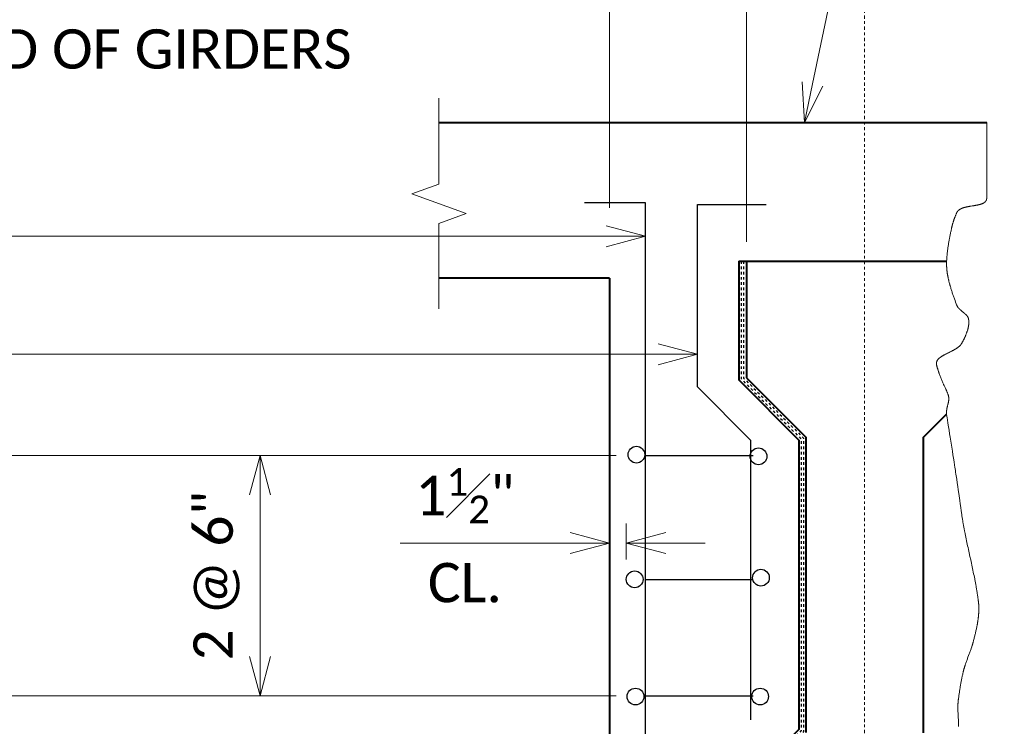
# Model space of a CAD drawing. Extents: x 23 to 941, y 7 to 454.
# Tile 12 of 16: x 268 to 305, y 209 to 236. Entities that reach past the tile are written whole.
import ezdxf
from ezdxf import colors
from ezdxf.entities.mleader import LeaderData, LeaderLine
from ezdxf.enums import TextEntityAlignment as Align
from ezdxf.math import Vec2, Vec3

# ---------------------------------------------------------------- set-up
doc = ezdxf.new("R2010")
doc.units = 0
doc.header["$MEASUREMENT"] = 0
doc.linetypes.add('Wisdot2', pattern=[0.125, 0.0625, -0.0625])
doc.linetypes.add('Wisdot4', pattern=[0.28125, 0.125, -0.0625, 0.03125, -0.0625])
for name, color, linetype, lineweight in [('B_ANNO_BREAK', 7, 'Continuous', 18), ('B_ANNO_DIM', 7, 'Continuous', 18), ('B_ANNO_TEXT', 7, 'Continuous', 18), ('B_CNTR', 1, 'Wisdot4', 18), ('B_CONC_DECK', 1, 'Continuous', 40), ('B_CONC_GIRD', 50, 'Continuous', 40), ('B_DETAIL_HIDDEN', 7, 'Wisdot2', 25), ('B_REBAR', 5, 'Continuous', 25)]:
    doc.layers.add(name, color=color, linetype=linetype, lineweight=lineweight)
doc.styles.add('Annotative', font='calibri.ttf', dxfattribs={"height": 0.0625})
doc.styles.get("Standard").update_dxf_attribs({"font": 'calibri.ttf'})
doc.dimstyles.new('Annotative', dxfattribs={"dimscale": 2, "dimtxt": 0.0625, "dimasz": 0.0625, "dimexe": 0.03125, "dimexo": 0.03125, "dimgap": 0.03125, "dimtad": 1, "dimdec": 3, "dimzin": 3, "dimdsep": 46, "dimlunit": 4, "dimtxsty": 'Annotative', "dimblk": 'OPEN30', "dimcen": 0.03125, "dimaunit": 1, "dimadec": 0, "dimazin": 3, "dimtfac": 0.75, "dimtdec": 3, "dimtmove": 0, "dimatfit": 3, "dimldrblk": 'OPEN30', "dimfxl": 1, "dimtfill": 1, "dimfrac": 1, "dimtolj": 1, "dimtzin": 0, "dimarcsym": 0})

# ---------------------------------------------------------------- blocks, each defined once
blk = doc.blocks.new('_Open30')
at = {"color": 0, "linetype": 'ByBlock', "lineweight": -2}
for p, q in [((-1, 0.268), (0, 0)), ((0, 0), (-1, -0.268)), ((0, 0), (-1, 0))]:
    blk.add_line(p, q, dxfattribs=at)
blk = doc.blocks.new('*D239')
at = {"layer": 'B_ANNO_DIM', "color": 0, "lineweight": -2, "transparency": 16777216}
for p, q in [((267.446, 221.847), (267.446, 234.199)), ((272.663, 220.56), (272.663, 234.199)), ((268.946, 233.449), (271.163, 233.449))]:
    blk.add_line(p, q, dxfattribs=at)
at = {"layer": 'Defpoints', "color": 0, "transparency": 16777216}
for p in [(272.663, 233.449), (267.446, 221.097), (272.663, 219.81)]:
    blk.add_point(p, dxfattribs=at)
at = {"layer": 'B_ANNO_DIM', "color": 0, "lineweight": -2, "transparency": 16777216, "xscale": 1.5, "yscale": 1.5, "zscale": 1.5, "rotation": 180}
blk.add_blockref('_Open30', (267.446, 233.449), dxfattribs=at)
at = {"layer": 'B_ANNO_DIM', "color": 0, "lineweight": -2, "transparency": 16777216, "xscale": 1.5, "yscale": 1.5, "zscale": 1.5}
blk.add_blockref('_Open30', (272.663, 233.449), dxfattribs=at)
at = {"layer": 'B_ANNO_DIM', "color": 0, "transparency": 16777216, "insert": (270.054, 234.953), "char_height": 1.5, "attachment_point": 5, "style": 'Annotative', "bg_fill": 3, "box_fill_scale": 1.25, "bg_fill_color": 256, "bg_fill_true_color": 13158600, "bg_fill_transparency": 0}
blk.add_mtext('\\A1;7"', dxfattribs=at)
blk = doc.blocks.new('*D236')
at = {"layer": 'B_ANNO_DIM', "color": 0, "lineweight": -2, "transparency": 16777216}
for p, q in [((268.084, 208.456), (268.084, 209.838)), ((265.946, 209.088), (259.47, 209.088)), ((269.584, 209.088), (271.084, 209.088))]:
    blk.add_line(p, q, dxfattribs=at)
at = {"layer": 'Defpoints', "color": 0, "transparency": 16777216}
for p in [(267.446, 209.088), (268.084, 209.088), (268.084, 207.706)]:
    blk.add_point(p, dxfattribs=at)
at = {"layer": 'B_ANNO_DIM', "color": 0, "lineweight": -2, "transparency": 16777216, "xscale": 1.5, "yscale": 1.5, "zscale": 1.5}
blk.add_blockref('_Open30', (267.446, 209.088), dxfattribs=at)
at = {"layer": 'B_ANNO_DIM', "color": 0, "lineweight": -2, "transparency": 16777216, "xscale": 1.5, "yscale": 1.5, "zscale": 1.5, "rotation": 180}
blk.add_blockref('_Open30', (268.084, 209.088), dxfattribs=at)
at = {"layer": 'B_ANNO_DIM', "color": 0, "transparency": 16777216, "insert": (261.938, 210.894), "char_height": 1.5, "width": 3.51708, "attachment_point": 5, "style": 'Annotative', "bg_fill": 3, "box_fill_scale": 1.25, "bg_fill_color": 256, "bg_fill_true_color": 13158600, "bg_fill_transparency": 0}
blk.add_mtext('\\A1;1{\\H0.7x;\\S1#2;}"', dxfattribs=at)
at = {"layer": 'B_ANNO_DIM', "color": 0, "transparency": 16777216, "insert": (261.938, 207.573), "char_height": 1.5, "width": 3.51708, "attachment_point": 5, "style": 'Annotative', "bg_fill": 3, "box_fill_scale": 1.25, "bg_fill_color": 256, "bg_fill_true_color": 13158600, "bg_fill_transparency": 0}
blk.add_mtext('\\A1;CL.', dxfattribs=at)
blk = doc.blocks.new('*D237')
at = {"layer": 'B_ANNO_DIM', "color": 0, "lineweight": -2, "transparency": 16777216}
for p, q in [((236.58, 212.419), (254.882, 212.419)), ((254.132, 204.772), (254.132, 210.919)), ((236.58, 203.272), (254.882, 203.272))]:
    blk.add_line(p, q, dxfattribs=at)
at = {"layer": 'Defpoints', "color": 0, "transparency": 16777216}
for p in [(235.83, 212.419), (254.132, 212.419), (235.83, 203.272)]:
    blk.add_point(p, dxfattribs=at)
at = {"layer": 'B_ANNO_DIM', "color": 0, "lineweight": -2, "transparency": 16777216, "xscale": 1.5, "yscale": 1.5, "zscale": 1.5}
for p, rotation in [((254.132, 212.419), 90), ((254.132, 203.272), 270)]:
    blk.add_blockref('_Open30', p, dxfattribs=dict(at, rotation=rotation))
at = {"layer": 'B_ANNO_DIM', "color": 0, "transparency": 16777216, "insert": (252.477, 207.846), "char_height": 1.5, "attachment_point": 5, "rotation": 90, "style": 'Annotative', "bg_fill": 3, "box_fill_scale": 1.25, "bg_fill_color": 256, "bg_fill_true_color": 13158600, "bg_fill_transparency": 0}
blk.add_mtext('\\A1;2 @ 6"', dxfattribs=at)
blk = doc.blocks.new('*U235')
at = {"layer": 'B_ANNO_BREAK', "flags": 128}
blk.add_lwpolyline([(260.949, 218.0035), (260.949, 221.2558), (261.9793, 221.6308), (259.9187, 222.3808), (260.949, 222.7558), (260.949, 226.0201)], dxfattribs=at)
at = {"layer": 'B_ANNO_BREAK'}
blk.add_lwpolyline([(281.8163, 225.0959), (281.8155, 224.8257), (281.8149, 224.5554), (281.8144, 224.2852), (281.814, 224.0149), (281.8131, 223.4745), (281.8126, 223.2042), (281.8124, 223.0691), (281.8124, 222.934), (281.8127, 222.6637), (281.8128, 222.5286), (281.8128, 222.3935), (281.8128, 222.3259), (281.8126, 222.2584), (281.8126, 222.2415), (281.8126, 222.233), (281.8125, 222.2246), (281.8124, 222.2205), (281.8122, 222.2164), (281.812, 222.2123), (281.8117, 222.2083), (281.8113, 222.2043), (281.8109, 222.2003), (281.8104, 222.1965), (281.8098, 222.1926), (281.8092, 222.1888), (281.8086, 222.185), (281.8078, 222.1813), (281.8071, 222.1776), (281.8062, 222.1739), (281.8053, 222.1703), (281.8044, 222.1668), (281.8034, 222.1632), (281.8023, 222.1597), (281.8012, 222.1563), (281.8, 222.1529), (281.7988, 222.1495), (281.7975, 222.1461), (281.7961, 222.1428), (281.7947, 222.1396), (281.7933, 222.1363), (281.7918, 222.1331), (281.7902, 222.13), (281.7886, 222.1269), (281.7869, 222.1238), (281.7852, 222.1207), (281.7834, 222.1177), (281.7816, 222.1147), (281.7797, 222.1118), (281.7778, 222.1089), (281.7758, 222.106), (281.7738, 222.1032), (281.7717, 222.1004), (281.7696, 222.0976), (281.7675, 222.0949), (281.7652, 222.0922), (281.763, 222.0895), (281.7583, 222.0842), (281.7534, 222.0791), (281.7484, 222.0741), (281.7432, 222.0692), (281.7378, 222.0645), (281.7322, 222.0598), (281.7264, 222.0553), (281.7205, 222.0509), (281.7144, 222.0466), (281.7082, 222.0424), (281.7017, 222.0383), (281.6952, 222.0343), (281.6885, 222.0304), (281.6816, 222.0266), (281.6746, 222.023), (281.6674, 222.0194), (281.6601, 222.0159), (281.6527, 222.0125), (281.6451, 222.0091), (281.6374, 222.0059), (281.6295, 222.0028), (281.6216, 221.9997), (281.6135, 221.9967), (281.6052, 221.9938), (281.5969, 221.991), (281.5885, 221.9882), (281.5799, 221.9855), (281.5713, 221.9829), (281.5625, 221.9804), (281.5536, 221.9779), (281.5446, 221.9754), (281.5356, 221.9731), (281.5264, 221.9708), (281.5172, 221.9685), (281.5078, 221.9663), (281.4984, 221.9641), (281.4889, 221.962), (281.4793, 221.96), (281.4697, 221.9579), (281.4599, 221.956), (281.4501, 221.954), (281.4403, 221.9521), (281.4303, 221.9503), (281.4204, 221.9484), (281.4103, 221.9466), (281.4002, 221.9449), (281.3799, 221.9414), (281.3593, 221.938), (281.3387, 221.9347), (281.3179, 221.9314), (281.2969, 221.9281), (281.276, 221.9249), (281.2549, 221.9217), (281.2127, 221.9151), (281.1916, 221.9118), (281.1706, 221.9083), (281.1496, 221.9048), (281.1287, 221.9012), (281.108, 221.8974), (281.0873, 221.8935), (281.0771, 221.8914), (281.0668, 221.8894), (281.0567, 221.8873), (281.0465, 221.8851), (281.0365, 221.8829), (281.0265, 221.8806), (281.0165, 221.8783), (281.0066, 221.8759), (280.9968, 221.8735), (280.987, 221.871), (280.9773, 221.8684), (280.9677, 221.8658), (280.9581, 221.8631), (280.9487, 221.8603), (280.9393, 221.8575), (280.93, 221.8546), (280.9208, 221.8516), (280.9117, 221.8485), (280.9027, 221.8453), (280.8937, 221.8421), (280.8849, 221.8388), (280.8762, 221.8354), (280.8676, 221.8319), (280.8591, 221.8283), (280.8507, 221.8246), (280.8424, 221.8208), (280.8343, 221.8169), (280.8262, 221.8129), (280.8183, 221.8088), (280.8106, 221.8046), (280.8029, 221.8003), (280.7954, 221.7958), (280.788, 221.7913), (280.7808, 221.7866), (280.7737, 221.7819), (280.7667, 221.777), (280.7599, 221.7719), (280.7533, 221.7668), (280.7468, 221.7615), (280.7405, 221.7561), (280.7343, 221.7506), (280.7283, 221.7449), (280.7225, 221.7391), (280.7168, 221.7332), (280.7113, 221.7271), (280.706, 221.7209), (280.7034, 221.7177), (280.7008, 221.7145), (280.6983, 221.7113), (280.6959, 221.708), (280.6935, 221.7047), (280.6911, 221.7014), (280.6888, 221.698), (280.6865, 221.6946), (280.6843, 221.6911), (280.6821, 221.6876), (280.68, 221.684), (280.678, 221.6805), (280.6759, 221.6768), (280.674, 221.6732), (280.672, 221.6695), (280.6702, 221.6657), (280.6683, 221.662), (280.6666, 221.6581), (280.6631, 221.6504), (280.6563, 221.6349), (280.6496, 221.6194), (280.6429, 221.6039), (280.6363, 221.5884), (280.6298, 221.5728), (280.6234, 221.5572), (280.617, 221.5415), (280.6108, 221.5258), (280.6046, 221.5101), (280.5985, 221.4944), (280.5925, 221.4786), (280.5866, 221.4628), (280.5808, 221.447), (280.575, 221.4311), (280.5693, 221.4152), (280.5638, 221.3993), (280.5583, 221.3833), (280.5529, 221.3673), (280.5476, 221.3513), (280.5424, 221.3352), (280.5373, 221.3191), (280.5323, 221.303), (280.5274, 221.2868), (280.5225, 221.2706), (280.5178, 221.2543), (280.5132, 221.238), (280.5087, 221.2217), (280.5042, 221.2053), (280.4999, 221.1889), (280.4957, 221.1725), (280.4915, 221.156), (280.4875, 221.1395), (280.4836, 221.1229), (280.4798, 221.1063), (280.4761, 221.0896), (280.4724, 221.073), (280.4653, 221.0396), (280.4581, 221.0062), (280.4511, 220.9728), (280.4441, 220.9394), (280.4371, 220.906), (280.4303, 220.8726), (280.4235, 220.8392), (280.4168, 220.8058), (280.4102, 220.7724), (280.4038, 220.7389), (280.3974, 220.7055), (280.3911, 220.6721), (280.3849, 220.6386), (280.3789, 220.6052), (280.373, 220.5718), (280.3672, 220.5383), (280.3616, 220.5049), (280.356, 220.4714), (280.3507, 220.438), (280.3455, 220.4046), (280.3404, 220.3711), (280.3355, 220.3377), (280.3308, 220.3043), (280.3263, 220.2708), (280.3219, 220.2374), (280.3177, 220.204), (280.3137, 220.1706), (280.3099, 220.1372), (280.3063, 220.1038), (280.3029, 220.0704), (280.2997, 220.037), (280.2968, 220.0036), (280.294, 219.9702), (280.2915, 219.9368), (280.2903, 219.9202), (280.2892, 219.9035), (280.2881, 219.8868), (280.2871, 219.8701), (280.2862, 219.8535), (280.2853, 219.8368), (280.2845, 219.8201), (280.2838, 219.8034), (280.2831, 219.7868), (280.2827, 219.7701), (280.2823, 219.7535), (280.2821, 219.7368), (280.282, 219.7202), (280.282, 219.7035), (280.2822, 219.6869), (280.2825, 219.6702), (280.2829, 219.6536), (280.2835, 219.637), (280.2842, 219.6203), (280.285, 219.6037), (280.2859, 219.5871), (280.2869, 219.5705), (280.2881, 219.5539), (280.2893, 219.5373), (280.2907, 219.5207), (280.2922, 219.5041), (280.2938, 219.4875), (280.2955, 219.4709), (280.2974, 219.4543), (280.2993, 219.4377), (280.3013, 219.4211), (280.3035, 219.4045), (280.3057, 219.388), (280.3081, 219.3714), (280.3105, 219.3548), (280.3131, 219.3383), (280.3157, 219.3217), (280.3185, 219.3051), (280.3213, 219.2886), (280.3242, 219.2721), (280.3273, 219.2555), (280.3304, 219.239), (280.3336, 219.2224), (280.3369, 219.2059), (280.3402, 219.1894), (280.3437, 219.1729), (280.3472, 219.1564), (280.3509, 219.1398), (280.3546, 219.1233), (280.3584, 219.1068), (280.3622, 219.0903), (280.3662, 219.0738), (280.3702, 219.0573), (280.3743, 219.0409), (280.3784, 219.0244), (280.3826, 219.0079), (280.3869, 218.9914), (280.3913, 218.975), (280.3957, 218.9585), (280.4002, 218.942), (280.4048, 218.9256), (280.4094, 218.9091), (280.4141, 218.8927), (280.4188, 218.8762), (280.4285, 218.8434), (280.4383, 218.8105), (280.4484, 218.7777), (280.4587, 218.7449), (280.4691, 218.7121), (280.4798, 218.6793), (280.4905, 218.6465), (280.5015, 218.6138), (280.5126, 218.5811), (280.5238, 218.5484), (280.5351, 218.5157), (280.5465, 218.483), (280.558, 218.4504), (280.5696, 218.4178), (280.5813, 218.3852), (280.6048, 218.32), (280.6284, 218.2549), (280.6521, 218.19), (280.6639, 218.1575), (280.6669, 218.1494), (280.6685, 218.1454), (280.6701, 218.1414), (280.6717, 218.1374), (280.6734, 218.1335), (280.677, 218.1257), (280.6807, 218.1179), (280.6847, 218.1103), (280.6889, 218.1028), (280.6932, 218.0954), (280.6977, 218.088), (280.7024, 218.0808), (280.7072, 218.0736), (280.7122, 218.0665), (280.7174, 218.0595), (280.7227, 218.0526), (280.7282, 218.0457), (280.7337, 218.0389), (280.7395, 218.0322), (280.7453, 218.0256), (280.7513, 218.019), (280.7573, 218.0125), (280.7635, 218.006), (280.7698, 217.9996), (280.7762, 217.9933), (280.7827, 217.987), (280.7892, 217.9807), (280.7959, 217.9746), (280.8026, 217.9684), (280.8094, 217.9623), (280.8162, 217.9563), (280.8231, 217.9503), (280.837, 217.9383), (280.8511, 217.9266), (280.8653, 217.9149), (280.8796, 217.9033), (280.8938, 217.8918), (280.9081, 217.8804), (280.9222, 217.869), (280.9362, 217.8576), (280.9501, 217.8462), (280.9569, 217.8405), (280.9637, 217.8348), (280.9704, 217.8291), (280.9771, 217.8234), (280.9837, 217.8176), (280.9902, 217.8119), (280.9965, 217.8061), (281.0029, 217.8003), (281.0091, 217.7945), (281.0151, 217.7887), (281.0211, 217.7828), (281.027, 217.7769), (281.0327, 217.7709), (281.0383, 217.765), (281.0438, 217.759), (281.0491, 217.7529), (281.0543, 217.7468), (281.0593, 217.7407), (281.0642, 217.7345), (281.0689, 217.7283), (281.0735, 217.722), (281.0778, 217.7157), (281.082, 217.7093), (281.086, 217.7028), (281.0898, 217.6963), (281.0934, 217.6898), (281.0967, 217.6831), (281.0999, 217.6764), (281.1014, 217.673), (281.1029, 217.6696), (281.1043, 217.6662), (281.1056, 217.6628), (281.1069, 217.6593), (281.1081, 217.6559), (281.1093, 217.6524), (281.1104, 217.6489), (281.1114, 217.6453), (281.1124, 217.6418), (281.1143, 217.6346), (281.1161, 217.6274), (281.1177, 217.6202), (281.1193, 217.6129), (281.1208, 217.6055), (281.1221, 217.5981), (281.1234, 217.5907), (281.1245, 217.5832), (281.1256, 217.5756), (281.1265, 217.568), (281.1274, 217.5604), (281.1281, 217.5527), (281.1288, 217.545), (281.1293, 217.5372), (281.1298, 217.5294), (281.1302, 217.5215), (281.1305, 217.5136), (281.1307, 217.5057), (281.1308, 217.4977), (281.1308, 217.4897), (281.1307, 217.4817), (281.1305, 217.4736), (281.1303, 217.4655), (281.1299, 217.4573), (281.1295, 217.4492), (281.129, 217.441), (281.1284, 217.4327), (281.1277, 217.4244), (281.1269, 217.4161), (281.1261, 217.4078), (281.1252, 217.3995), (281.1242, 217.3911), (281.1231, 217.3827), (281.122, 217.3743), (281.1208, 217.3658), (281.1195, 217.3573), (281.1181, 217.3488), (281.1166, 217.3403), (281.1151, 217.3318), (281.1135, 217.3233), (281.1119, 217.3147), (281.1102, 217.3061), (281.1084, 217.2975), (281.1065, 217.2889), (281.1046, 217.2803), (281.1026, 217.2717), (281.1005, 217.263), (281.0984, 217.2544), (281.0963, 217.2457), (281.094, 217.237), (281.0917, 217.2283), (281.0894, 217.2197), (281.0869, 217.211), (281.082, 217.1936), (281.0767, 217.1762), (281.0713, 217.1587), (281.0657, 217.1413), (281.0598, 217.1239), (281.0538, 217.1066), (281.0476, 217.0892), (281.0413, 217.0719), (281.0347, 217.0547), (281.028, 217.0374), (281.0212, 217.0203), (281.0142, 217.0032), (281.0071, 216.9862), (280.9998, 216.9692), (280.9925, 216.9524), (280.985, 216.9356), (280.9774, 216.919), (280.9697, 216.9025), (280.962, 216.886), (280.9541, 216.8698), (280.9462, 216.8536), (280.9383, 216.8376), (280.9302, 216.8217), (280.9221, 216.806), (280.914, 216.7905), (280.9059, 216.7751), (280.8977, 216.76), (280.8895, 216.745), (280.8813, 216.7302), (280.8731, 216.7156), (280.8649, 216.7012), (280.8567, 216.687), (280.8525, 216.68), (280.8481, 216.6731), (280.8436, 216.6663), (280.8389, 216.6595), (280.834, 216.6527), (280.829, 216.6461), (280.8238, 216.6395), (280.8185, 216.633), (280.813, 216.6265), (280.8074, 216.6201), (280.8017, 216.6138), (280.7957, 216.6075), (280.7897, 216.6013), (280.7835, 216.5951), (280.7772, 216.589), (280.7708, 216.5829), (280.7642, 216.5769), (280.7575, 216.571), (280.7507, 216.5651), (280.7437, 216.5592), (280.7367, 216.5534), (280.7295, 216.5477), (280.7222, 216.542), (280.7149, 216.5363), (280.7074, 216.5307), (280.6998, 216.5251), (280.6921, 216.5196), (280.6843, 216.5141), (280.6765, 216.5087), (280.6685, 216.5033), (280.6604, 216.4979), (280.6523, 216.4926), (280.6441, 216.4874), (280.6358, 216.4821), (280.6274, 216.4769), (280.619, 216.4717), (280.6105, 216.4666), (280.6019, 216.4615), (280.5932, 216.4564), (280.5845, 216.4514), (280.5757, 216.4464), (280.5669, 216.4414), (280.5491, 216.4315), (280.5311, 216.4218), (280.513, 216.4121), (280.4947, 216.4025), (280.4763, 216.393), (280.4577, 216.3835), (280.4391, 216.3742), (280.4205, 216.3648), (280.3832, 216.3463), (280.3459, 216.3279), (280.3273, 216.3188), (280.3088, 216.3096), (280.2905, 216.3005), (280.2722, 216.2913), (280.2542, 216.2821), (280.2363, 216.2729), (280.2186, 216.2636), (280.2098, 216.259), (280.2011, 216.2544), (280.1924, 216.2497), (280.1838, 216.245), (280.1753, 216.2403), (280.1669, 216.2356), (280.1585, 216.2309), (280.1502, 216.2262), (280.142, 216.2214), (280.1338, 216.2166), (280.1258, 216.2118), (280.1178, 216.207), (280.1099, 216.2022), (280.1021, 216.1973), (280.0945, 216.1924), (280.0869, 216.1875), (280.0794, 216.1826), (280.072, 216.1776), (280.0647, 216.1726), (280.0575, 216.1676), (280.0505, 216.1625), (280.0435, 216.1575), (280.0367, 216.1523), (280.03, 216.1472), (280.0234, 216.142), (280.017, 216.1368), (280.0107, 216.1315), (280.0045, 216.1262), (279.9984, 216.1209), (279.9925, 216.1155), (279.9867, 216.1101), (279.9811, 216.1047), (279.9756, 216.0992), (279.9703, 216.0936), (279.9651, 216.088), (279.9601, 216.0824), (279.9552, 216.0767), (279.9505, 216.071), (279.946, 216.0652), (279.9416, 216.0594), (279.9374, 216.0535), (279.9334, 216.0476), (279.9295, 216.0416), (279.9259, 216.0356), (279.9224, 216.0295), (279.9191, 216.0234), (279.9159, 216.0172), (279.913, 216.0109), (279.9103, 216.0046), (279.9077, 215.9982), (279.9054, 215.9918), (279.9032, 215.9853), (279.9013, 215.9787), (279.8996, 215.9721), (279.898, 215.9654), (279.8967, 215.9587), (279.8956, 215.9519), (279.8948, 215.945), (279.8944, 215.9415), (279.8941, 215.938), (279.8939, 215.9345), (279.8937, 215.931), (279.8935, 215.9275), (279.8935, 215.9239), (279.8935, 215.9203), (279.8935, 215.9167), (279.8936, 215.9131), (279.8938, 215.9095), (279.894, 215.9059), (279.8942, 215.9022), (279.8946, 215.8985), (279.895, 215.8948), (279.8954, 215.8911), (279.896, 215.8873), (279.8965, 215.8836), (279.8972, 215.8798), (279.8979, 215.876), (279.8986, 215.8722), (279.8995, 215.8683), (279.9004, 215.8645), (279.9023, 215.8567), (279.9064, 215.8411), (279.9106, 215.8255), (279.915, 215.8098), (279.9194, 215.7941), (279.924, 215.7784), (279.9287, 215.7626), (279.9335, 215.7468), (279.9384, 215.731), (279.9434, 215.7151), (279.9485, 215.6992), (279.9538, 215.6833), (279.9591, 215.6674), (279.9645, 215.6515), (279.9699, 215.6355), (279.9755, 215.6196), (279.9811, 215.6036), (279.9869, 215.5876), (279.9926, 215.5716), (279.9985, 215.5556), (280.0044, 215.5396), (280.0164, 215.5076), (280.0287, 215.4755), (280.0411, 215.4435), (280.0537, 215.4115), (280.0664, 215.3796), (280.0792, 215.3477), (280.0921, 215.3158), (280.105, 215.2841), (280.118, 215.2524), (280.1309, 215.2209), (280.1438, 215.1895), (280.1566, 215.1582), (280.1631, 215.1427), (280.1697, 215.1272), (280.1764, 215.1118), (280.1832, 215.0964), (280.1901, 215.0811), (280.197, 215.0658), (280.2112, 215.0353), (280.2254, 215.0049), (280.2398, 214.9744), (280.254, 214.944), (280.2611, 214.9287), (280.2682, 214.9134), (280.2751, 214.8981), (280.282, 214.8827), (280.2889, 214.8672), (280.2956, 214.8517), (280.3022, 214.8361), (280.3086, 214.8204), (280.315, 214.8047), (280.3212, 214.7888), (280.3272, 214.7728), (280.333, 214.7568), (280.3387, 214.7406), (280.3414, 214.7324), (280.3441, 214.7243), (280.3468, 214.7161), (280.3494, 214.7078), (280.3517, 214.6996), (280.3539, 214.6913), (280.3559, 214.6831), (280.3577, 214.6748), (280.3593, 214.6665), (280.3608, 214.6582), (280.362, 214.6499), (280.3631, 214.6416), (280.364, 214.6333), (280.3648, 214.625), (280.3654, 214.6167), (280.3659, 214.6083), (280.3662, 214.6), (280.3664, 214.5916), (280.3664, 214.5833), (280.3663, 214.5749), (280.366, 214.5665), (280.3657, 214.5581), (280.3652, 214.5497), (280.3646, 214.5414), (280.3639, 214.533), (280.3631, 214.5246), (280.3621, 214.5161), (280.3611, 214.5077), (280.36, 214.4993), (280.3588, 214.4909), (280.3575, 214.4825), (280.3561, 214.474), (280.3546, 214.4656), (280.3531, 214.4572), (280.3515, 214.4487), (280.3498, 214.4403), (280.3463, 214.4234), (280.3426, 214.4064), (280.3387, 214.3895), (280.3347, 214.3726), (280.3306, 214.3556), (280.3222, 214.3217), (280.3138, 214.2878), (280.3097, 214.2709), (280.3057, 214.2539), (280.3019, 214.237), (280.2982, 214.22), (280.2965, 214.2116), (280.2948, 214.2031), (280.2932, 214.1946), (280.2916, 214.1862), (280.2901, 214.1777), (280.2887, 214.1693), (280.2874, 214.1608), (280.2861, 214.1524), (280.2849, 214.1439), (280.2839, 214.1355), (280.2829, 214.127), (280.282, 214.1186), (280.2813, 214.1102), (280.2806, 214.1017), (280.2801, 214.0933), (280.2797, 214.0849), (280.2794, 214.0765), (280.2792, 214.0681), (280.2792, 214.0597), (280.2793, 214.0513), (280.2796, 214.0429), (280.28, 214.0345), (280.2805, 214.0262), (280.2812, 214.0178), (280.2821, 214.0094), (280.2831, 214.0011), (280.2843, 213.9927), (280.2855, 213.9844), (280.2955, 213.9176), (280.3056, 213.8508), (280.3158, 213.7841), (280.3362, 213.6505), (280.3569, 213.517), (280.3777, 213.3835), (280.3987, 213.25), (280.4198, 213.1165), (280.5045, 212.5825), (280.5255, 212.449), (280.5465, 212.3155), (280.5673, 212.182), (280.5879, 212.0484), (280.5981, 211.9816), (280.6083, 211.9148), (280.6184, 211.848), (280.6284, 211.7813), (280.6384, 211.7144), (280.6483, 211.6476), (280.6581, 211.5808), (280.6678, 211.514), (280.6871, 211.3803), (280.7062, 211.2466), (280.7253, 211.1128), (280.7444, 210.979), (280.7824, 210.7113), (280.8014, 210.5775), (280.8205, 210.4437), (280.8397, 210.31), (280.859, 210.1764), (280.8639, 210.143), (280.8689, 210.1096), (280.8741, 210.0762), (280.8793, 210.0429), (280.8846, 210.0095), (280.89, 209.9762), (280.8955, 209.9428), (280.9011, 209.9095), (280.9068, 209.8762), (280.9125, 209.8429), (280.9183, 209.8096), (280.9243, 209.7763), (280.9302, 209.743), (280.9363, 209.7097), (280.9424, 209.6765), (280.9487, 209.6432), (280.9549, 209.6099), (280.9613, 209.5767), (280.9677, 209.5435), (280.9741, 209.5102), (280.9872, 209.4438), (281.0005, 209.3774), (281.0141, 209.311), (281.0278, 209.2446), (281.0416, 209.1782), (281.0556, 209.1119), (281.0698, 209.0456), (281.0841, 208.9793), (281.0984, 208.913), (281.1129, 208.8468), (281.1419, 208.7143), (281.171, 208.5819), (281.2002, 208.4495), (281.2147, 208.3833), (281.2291, 208.3171), (281.2435, 208.2509), (281.2577, 208.1847), (281.2719, 208.1185), (281.2859, 208.0523), (281.2998, 207.9861), (281.3135, 207.9199), (281.327, 207.8537), (281.3403, 207.7875), (281.3535, 207.7213), (281.3599, 207.6882), (281.3663, 207.6551), (281.3727, 207.622), (281.379, 207.5889), (281.3852, 207.5557), (281.3913, 207.5226), (281.3974, 207.4895), (281.4034, 207.4563), (281.4093, 207.4232), (281.4151, 207.3901), (281.4209, 207.3569), (281.4266, 207.3238), (281.4322, 207.2906), (281.4377, 207.2575), (281.4431, 207.2243), (281.4484, 207.1911), (281.4537, 207.158), (281.4588, 207.1248), (281.4638, 207.0916), (281.4688, 207.0584), (281.4736, 207.0252), (281.4783, 206.992), (281.483, 206.9588), (281.4875, 206.9256), (281.4919, 206.8924), (281.494, 206.8758), (281.4961, 206.8591), (281.498, 206.8425), (281.4998, 206.8259), (281.5015, 206.8092), (281.503, 206.7926), (281.5044, 206.7759), (281.5057, 206.7592), (281.5069, 206.7425), (281.5079, 206.7258), (281.5088, 206.7091), (281.5096, 206.6924), (281.5102, 206.6757), (281.5108, 206.659), (281.5112, 206.6423), (281.5115, 206.6255), (281.5117, 206.6088), (281.5118, 206.592), (281.5117, 206.5753), (281.5116, 206.5585), (281.5113, 206.5418), (281.511, 206.525), (281.5105, 206.5082), (281.5099, 206.4914), (281.5092, 206.4746), (281.5085, 206.4578), (281.5076, 206.441), (281.5066, 206.4242), (281.5055, 206.4074), (281.5043, 206.3906), (281.5031, 206.3738), (281.5017, 206.357), (281.5003, 206.3402), (281.4987, 206.3234), (281.4971, 206.3065), (281.4954, 206.2897), (281.4936, 206.2729), (281.4917, 206.256), (281.4897, 206.2392), (281.4876, 206.2224), (281.4855, 206.2055), (281.4833, 206.1887), (281.481, 206.1719), (281.4786, 206.155), (281.4762, 206.1382), (281.4737, 206.1214), (281.4711, 206.1045), (281.4684, 206.0877), (281.4657, 206.0708), (281.4629, 206.054), (281.46, 206.0372), (281.4571, 206.0203), (281.4541, 206.0035), (281.4511, 205.9867), (281.448, 205.9698), (281.4448, 205.953), (281.4383, 205.9194), (281.4316, 205.8857), (281.4246, 205.8521), (281.4175, 205.8185), (281.4102, 205.7849), (281.4027, 205.7513), (281.3951, 205.7178), (281.3873, 205.6842), (281.3794, 205.6507), (281.3713, 205.6172), (281.3632, 205.5838), (281.3549, 205.5503), (281.3466, 205.5169), (281.3381, 205.4836), (281.3296, 205.4503), (281.3211, 205.417), (281.3125, 205.3837), (281.3038, 205.3505), (281.2995, 205.3339), (281.295, 205.3174), (281.2905, 205.3009), (281.2859, 205.2844), (281.2812, 205.268), (281.2764, 205.2516), (281.2715, 205.2353), (281.2666, 205.219), (281.2616, 205.2027), (281.2565, 205.1865), (281.2514, 205.1703), (281.2462, 205.1541), (281.2409, 205.138), (281.2356, 205.1219), (281.2302, 205.1058), (281.2248, 205.0898), (281.2138, 205.0577), (281.2026, 205.0258), (281.1913, 204.994), (281.1798, 204.9622), (281.1682, 204.9305), (281.1565, 204.8988), (281.1448, 204.8672), (281.1212, 204.8041), (281.0975, 204.741), (281.0857, 204.7095), (281.074, 204.6779), (281.0623, 204.6464), (281.0508, 204.6148), (281.0394, 204.5831), (281.0281, 204.5514), (281.017, 204.5197), (281.006, 204.4878), (281.0006, 204.4719), (280.9953, 204.4559), (280.99, 204.44), (280.9848, 204.4239), (280.9797, 204.4079), (280.9746, 204.3919), (280.9695, 204.3758), (280.9646, 204.3596), (280.9597, 204.3435), (280.9549, 204.3273), (280.9502, 204.3111), (280.9456, 204.2949), (280.941, 204.2786), (280.9365, 204.2623), (280.9321, 204.2459), (280.9279, 204.2295), (280.9237, 204.2131), (280.9196, 204.1967), (280.9115, 204.1637), (280.9037, 204.1307), (280.896, 204.0977), (280.8885, 204.0646), (280.8812, 204.0315), (280.8741, 203.9984), (280.8671, 203.9653), (280.8602, 203.9321), (280.8536, 203.899), (280.847, 203.8658), (280.8407, 203.8325), (280.8344, 203.7993), (280.8283, 203.7661), (280.8223, 203.7328), (280.8165, 203.6995), (280.8107, 203.6662), (280.8051, 203.6329), (280.7996, 203.5996), (280.7942, 203.5662), (280.7889, 203.5329), (280.7837, 203.4995), (280.7786, 203.4661), (280.7735, 203.4327), (280.7686, 203.3994), (280.7637, 203.366), (280.7589, 203.3326), (280.7542, 203.2992), (280.7495, 203.2658), (280.7449, 203.2324), (280.7358, 203.1656), (280.7313, 203.1322), (280.7291, 203.1155), (280.727, 203.0987), (280.7251, 203.082), (280.7233, 203.0653), (280.7217, 203.0485), (280.7202, 203.0317), (280.7189, 203.0149), (280.7177, 202.9981), (280.7166, 202.9813), (280.7157, 202.9645), (280.7149, 202.9476), (280.7142, 202.9307), (280.7136, 202.9139), (280.7132, 202.897), (280.7129, 202.8801), (280.7126, 202.8632), (280.7125, 202.8462), (280.7125, 202.8293), (280.7125, 202.8124), (280.7127, 202.7954), (280.7129, 202.7785), (280.7132, 202.7615), (280.7136, 202.7445), (280.714, 202.7276), (280.7145, 202.7106), (280.7151, 202.6936), (280.7164, 202.6596), (280.7179, 202.6256), (280.7196, 202.5916), (280.7213, 202.5576), (280.7251, 202.4896), (280.7289, 202.4216), (280.7307, 202.3876), (280.7324, 202.3536), (280.734, 202.3197), (280.7355, 202.2858), (280.7367, 202.2519), (280.7372, 202.235), (280.7377, 202.2181), (280.7381, 202.2012), (280.7384, 202.1843), (280.7387, 202.1675), (280.7389, 202.1506), (280.739, 202.1337), (280.739, 202.1169), (280.7389, 202.1001)], dxfattribs=at)
at = {"layer": 'B_CNTR'}
blk.add_line((277.1595, 190.7999), (277.1595, 238.7978), dxfattribs=at)
at = {"layer": 'B_CONC_DECK'}
for p, q in [((260.949, 225.0959), (281.8163, 225.0959)), ((267.4463, 219.1762), (260.949, 219.1762)), ((267.4463, 219.1762), (267.4463, 192.8684))]:
    blk.add_line(p, q, dxfattribs=at)
at = {"layer": 'B_CONC_DECK', "flags": 128}
blk.add_lwpolyline([(272.37, 219.8152), (272.37, 215.2969), (274.6583, 213.0044), (274.6583, 201.9847), (270.081, 197.4074), (270.081, 193.3612)], dxfattribs=at)
at = {"layer": 'B_CONC_GIRD'}
for p, q in [((280.284, 219.8099), (272.37, 219.8099)), ((272.6625, 219.8099), (272.6625, 215.3782)), ((272.6625, 215.3782), (274.9155, 213.1214)), ((279.4095, 213.1199), (280.284, 213.9944)), ((274.9155, 213.1214), (274.9155, 201.8714)), ((279.4095, 201.8692), (279.4095, 213.1199))]:
    blk.add_line(p, q, dxfattribs=at)
at = {"layer": 'B_DETAIL_HIDDEN', "flags": 128}
for points in [[(272.46, 219.8152), (272.46, 215.3341), (274.7483, 213.0417), (274.7483, 201.9474), (270.171, 197.3701), (270.171, 193.3612)], [(272.55, 219.8152), (272.55, 215.3713), (274.8383, 213.0789), (274.8383, 201.9101), (270.261, 197.3329), (270.261, 193.3612)]]:
    blk.add_lwpolyline(points, dxfattribs=at)
at = {"layer": 'B_REBAR'}
for p, q in [((268.8173, 222.0457), (266.493, 222.0457)), ((268.8173, 195.7525), (268.8173, 222.0457)), ((270.792, 215.0317), (270.792, 221.9744)), ((270.792, 221.9744), (273.4065, 221.9744)), ((272.8305, 212.9924), (270.792, 215.0309)), ((272.8305, 202.3544), (272.8313, 212.9924)), ((268.8173, 212.4273), (272.9123, 212.4273)), ((268.8173, 207.7057), (272.9123, 207.7057)), ((268.8173, 203.2717), (272.9123, 203.2717))]:
    blk.add_line(p, q, dxfattribs=at)
for centre in [(268.4674, 212.4524), (273.1182, 212.3887), (268.4022, 207.7064), (273.2127, 207.7694), (268.4344, 203.2454), (273.1797, 203.2454)]:
    blk.add_circle(centre, 0.3185, dxfattribs=at)
at = {"layer": 'B_ANNO_DIM'}
dim = blk.add_linear_dim(base=(254.132, 212.4194), p1=(235.8296, 203.2717), p2=(235.8296, 212.4194), angle=90, text='2 @ 6"', dimstyle='Annotative', dxfattribs=at)
dim.commit()
dim.dimension.update_dxf_attribs({"geometry": '*D237', "text_midpoint": (252.4768, 207.8455)})
ml = blk.add_multileader_mtext('Standard', dxfattribs=at)
ml.set_content('TOP OF SLAB', color=256)
ml.set_leader_properties()
ml.set_arrow_properties(name='OPEN30')
ml.build(insert=Vec2(0, 0))
ml.multileader.update_dxf_attribs({"text_right_attachment_type": 3, "dogleg_length": 0.0625, "arrow_head_size": 1.5, "scale": 24})
ctx = ml.context
ctx.base_point, ctx.scale, ctx.char_height, ctx.arrow_head_size, ctx.landing_gap_size, ctx.plane_origin = Vec3(278.4189, 234.9418), 24, 1.5, 1.5, 0.75, Vec3(269.375, 230.1061)
ctx.right_attachment = 3
notes = []
notes.append((ctx, [(0, (1, 1, 0), (276.9189, 234.9418), (1, 0), 1.5, [(0, [(274.8737, 225.0959), (276.9189, 234.9418)], 0, [])])]))
ctx.mtext.insert, ctx.mtext.flow_direction = Vec3(279.1689, 235.7027), 5
ml = blk.add_multileader_mtext('Standard', dxfattribs=at)
ml.set_content('END OF GIRDERS', color=256)
ml.set_leader_properties()
ml.set_arrow_properties(name='OPEN30')
ml.build(insert=Vec2(0, 0))
ml.multileader.update_dxf_attribs({"text_right_attachment_type": 3, "dogleg_length": 0.0625, "arrow_head_size": 1.5, "scale": 24})
ctx = ml.context
ctx.base_point, ctx.scale, ctx.char_height, ctx.arrow_head_size, ctx.landing_gap_size, ctx.plane_origin = Vec3(240.8436, 227.8859), 24, 1.5, 1.5, 0.75, Vec3(231.7997, 223.0502)
ctx.right_attachment = 3
notes.append((ctx, [(0, (1, 1, 0), (239.3436, 227.8859), (1, 0), 1.5, [(1, [(233.2275, 227.8859), (239.3436, 227.8859), (230.9775, 227.8859)], 0, [])])]))
ctx.mtext.insert, ctx.mtext.flow_direction = Vec3(241.5936, 228.6468), 5
ml = blk.add_multileader_mtext('Standard', dxfattribs=at)
ml.set_content('             ', color=256)
ml.set_leader_properties()
ml.set_arrow_properties(name='OPEN30')
ml.build(insert=Vec2(0, 0))
ml.multileader.update_dxf_attribs({"text_right_attachment_type": 3, "dogleg_length": 0.125, "arrow_head_size": 1.5, "scale": 24})
ctx = ml.context
ctx.base_point, ctx.scale, ctx.char_height, ctx.arrow_head_size, ctx.landing_gap_size, ctx.plane_origin = Vec3(246.6024, 216.2757), 24, 1.5, 1.5, 1.5, Vec3(240.7358, 210.5486)
ctx.right_attachment = 3
notes.append((ctx, [(1, (1, 1, 0), (259.5474, 216.2757), (-1, 0), 3, [(2, [(235.1925, 216.2757), (243.6024, 216.2757), (228.801, 216.2757)], 0, []), (1, [(270.792, 216.2757)], 0, [])])]))
ctx.mtext.insert, ctx.mtext.flow_direction = Vec3(248.1024, 217.0257), 5
for ctx, leaders in notes:
    for number, flags, end, landing, length, lines in leaders:
        leader = LeaderData()
        leader.index, (leader.has_last_leader_line, leader.has_dogleg_vector, leader.attachment_direction) = number, flags
        leader.last_leader_point, leader.dogleg_vector, leader.dogleg_length = Vec3(end), Vec3(landing), length
        for number, points, colour, breaks in lines:
            line = LeaderLine()
            line.index, line.vertices, line.color, line.breaks = number, Vec3.list(points), colors.encode_raw_color(colour), breaks
            leader.lines.append(line)
        ctx.leaders.append(leader)
for p, q in [((254.132, 212.4194), (267.694, 212.4194)), ((254.132, 203.2717), (267.694, 203.2717))]:
    blk.add_line(p, q, dxfattribs=at)
dim = blk.add_linear_dim(base=(272.6625, 233.4494), p1=(267.4463, 221.0971), p2=(272.6625, 219.8099), text='7"', dimstyle='Annotative', dxfattribs=at)
dim.commit()
dim.dimension.update_dxf_attribs({"geometry": '*D239', "text_midpoint": (270.0544, 234.9529)})
dim = blk.add_linear_dim(base=(268.0836, 209.0879), p1=(267.4463, 209.0879), p2=(268.0836, 207.7064), text='1{\\H0.7x;\\S1#2;}"\\XCL.', dimstyle='Annotative', dxfattribs=at)
dim.commit()
dim.dimension.update_dxf_attribs({"geometry": '*D236', "text_midpoint": (261.9378, 209.0879), "dimtype": 160})
ml = blk.add_multileader_mtext('Standard', dxfattribs=at)
ml.set_content('             ', color=256)
ml.set_leader_properties()
ml.set_arrow_properties(name='OPEN30')
ml.build(insert=Vec2(0, 0))
ml.multileader.update_dxf_attribs({"text_right_attachment_type": 3, "dogleg_length": 0.125, "arrow_head_size": 1.5, "scale": 24})
ctx = ml.context
ctx.base_point, ctx.scale, ctx.char_height, ctx.arrow_head_size, ctx.landing_gap_size, ctx.plane_origin = Vec3(246.6024, 220.7651), 24, 1.5, 1.5, 1.5, Vec3(240.7358, 215.038)
ctx.right_attachment = 3
notes = []
notes.append((ctx, [(1, (1, 1, 0), (259.5474, 220.7651), (-1, 0), 3, [(2, [(235.1925, 220.7651), (243.6024, 220.7651), (228.801, 220.7651)], 0, []), (1, [(268.8173, 220.7651)], 0, [])])]))
ctx.mtext.insert, ctx.mtext.flow_direction = Vec3(248.1024, 221.5151), 5
for ctx, leaders in notes:
    for number, flags, end, landing, length, lines in leaders:
        leader = LeaderData()
        leader.index, (leader.has_last_leader_line, leader.has_dogleg_vector, leader.attachment_direction) = number, flags
        leader.last_leader_point, leader.dogleg_vector, leader.dogleg_length = Vec3(end), Vec3(landing), length
        for number, points, colour, breaks in lines:
            line = LeaderLine()
            line.index, line.vertices, line.color, line.breaks = number, Vec3.list(points), colors.encode_raw_color(colour), breaks
            leader.lines.append(line)
        ctx.leaders.append(leader)
blk = doc.blocks.new('INS_G36_BASE')
at = {"layer": 'B_ANNO_TEXT', "style": 'Annotative'}
for tag, p in [('SPA', (126.0201, 236.0969)), ('T#S', (71.2388, 122.8601)), ('TP', (79.3352, 122.8497))]:
    blk.add_attdef(tag, text='', height=1.5, dxfattribs=at).set_placement(p, align=Align.TOP_CENTER)
for tag, p in [('B#', (85.0133, 147.5789)), ('LAP', (117.5503, 147.5743)), ('HAU', (332.9685, 50.7787))]:
    blk.add_attdef(tag, p, '', height=1.5, dxfattribs=at)
blk.add_attdef('DECK', text='', height=1.5, rotation=90, dxfattribs=at).set_placement((287.2258, 114.34), align=Align.TOP_CENTER)
at = {"layer": 'B_ANNO_DIM'}
ml = blk.add_multileader_mtext('Standard', dxfattribs=at)
ml.set_content('\\A1;#4 STIRRUPS\\P(4{\\H0.7x;\\S1/2;\\H1.42857x;" LEG)}', color=256)
ml.set_leader_properties()
ml.set_arrow_properties(name='OPEN30')
ml.build(insert=Vec2(0, 0))
ml.multileader.update_dxf_attribs({"text_right_attachment_type": 3, "dogleg_length": 0.0625, "arrow_head_size": 1.5, "scale": 24})
ctx = ml.context
ctx.base_point, ctx.scale, ctx.char_height, ctx.arrow_head_size, ctx.landing_gap_size, ctx.plane_origin = Vec3(100.2021, 217.2025), 24, 1.5, 1.5, 0.75, Vec3(113.4253, 195.8235)
ctx.right_attachment = 3
notes = []
notes.append((ctx, [(1, (1, 1, 0), (98.7021, 217.2025), (1, 0), 1.5, [(0, [(134.6217, 206.6845), (119.6644, 206.6845)], 0, []), (8, [(36.4004, 200.183), (86.3714, 200.183), (94.2687, 217.2025), (40.2747, 200.1551), (86.3714, 200.183), (94.2687, 217.2025), (44.7747, 200.1578), (86.3714, 200.183), (94.2687, 217.2025), (52.3853, 200.183), (86.3714, 200.183), (94.2687, 217.2025), (56.8853, 200.183), (86.3714, 200.183), (94.2687, 217.2025), (61.3853, 200.183), (86.3714, 200.183), (94.2687, 217.2025), (67.0039, 200.183), (86.3714, 200.183), (94.2687, 217.2025), (71.0039, 200.1737), (86.3714, 200.183), (94.2687, 217.2025)], 0, [])])]))
ctx.mtext.insert, ctx.mtext.width, ctx.mtext.flow_direction = Vec3(100.9521, 218.1515), 31.970543, 5
ml = blk.add_multileader_mtext('Standard', dxfattribs=at)
ml.set_content('\\A1;#5 STIRRUPS\\PIN PAIRS\\P(6" LEG)', color=256)
ml.set_leader_properties()
ml.set_arrow_properties(name='OPEN30')
ml.build(insert=Vec2(0, 0))
ml.multileader.update_dxf_attribs({"text_right_attachment_type": 3, "dogleg_length": 0.0625, "arrow_head_size": 1.5, "scale": 24})
ctx = ml.context
ctx.base_point, ctx.scale, ctx.char_height, ctx.arrow_head_size, ctx.landing_gap_size, ctx.plane_origin = Vec3(4.6809, 211.7119), 24, 1.5, 1.5, 0.75, Vec3(28.1217, 209.0093)
ctx.right_attachment = 3
notes.append((ctx, [(0, (1, 1, 0), (19.6844, 206.5446), (-1, 0), 1.5, [(2, [(32.6989, 206.5446), (20.2688, 206.5446), (25.6989, 206.5446), (29.1989, 206.5446)], 0, [])])]))
ctx.mtext.insert, ctx.mtext.width, ctx.mtext.flow_direction = Vec3(5.4309, 212.661), 27.95302, 5
for ctx, leaders in notes:
    for number, flags, end, landing, length, lines in leaders:
        leader = LeaderData()
        leader.index, (leader.has_last_leader_line, leader.has_dogleg_vector, leader.attachment_direction) = number, flags
        leader.last_leader_point, leader.dogleg_vector, leader.dogleg_length = Vec3(end), Vec3(landing), length
        for number, points, colour, breaks in lines:
            line = LeaderLine()
            line.index, line.vertices, line.color, line.breaks = number, Vec3.list(points), colors.encode_raw_color(colour), breaks
            leader.lines.append(line)
        ctx.leaders.append(leader)

msp = doc.modelspace()

# ---------------------------------------------------------------- block references
at = {"layer": 'B_ANNO_DIM'}
msp.add_blockref('*U235', (22.963, 7.151), dxfattribs=at)

# ---------------------------------------------------------------- next in the draw order: block references
msp.add_blockref('INS_G36_BASE', (22.963, 7.151))

doc.saveas('drawing.dxf')
